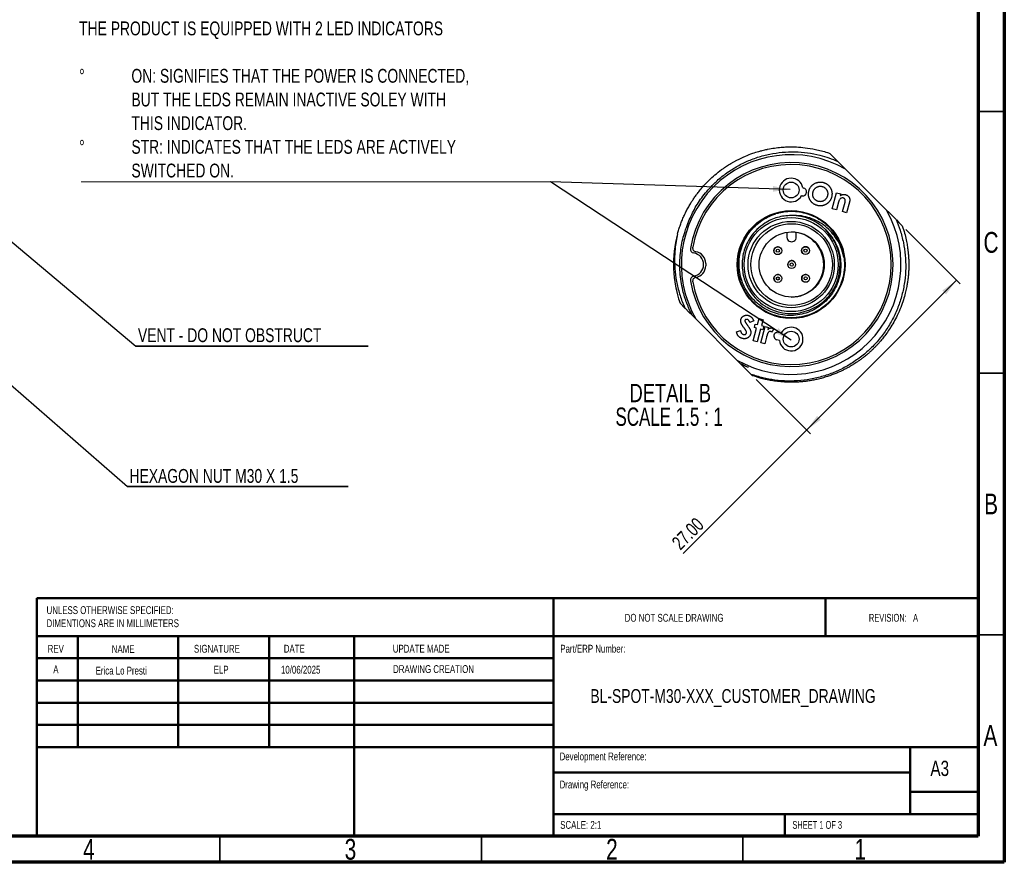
# Model space of a CAD drawing. Header units: millimetres. Extents: x 15 to 415, y 5 to 292.
# Tile 27 of 34: x 227 to 415, y 5 to 166. Entities that reach past the tile are written whole.
import ezdxf

# ---------------------------------------------------------------- set-up
doc = ezdxf.new("R2010")
doc.units = ezdxf.units.MM
doc.layers.add('THICCC', color=7, linetype='Continuous', lineweight=35)
doc.styles.add('SLDTEXTSTYLE0', font='TXT', dxfattribs={"width": 0.75})
doc.styles.add('SLDTEXTSTYLE1', font='TXT', dxfattribs={"width": 0.692308})
doc.styles.add('SLDTEXTSTYLE2', font='TXT', dxfattribs={"width": 0.6875})
doc.dimstyles.new('SLDDIMSTYLE10', dxfattribs={"dimtxt": 0.18, "dimasz": 1.016, "dimexe": 0, "dimexo": 0.0625, "dimgap": 0, "dimtad": 0, "dimtih": 1, "dimtoh": 1, "dimdec": 0, "dimrnd": 1e-09, "dimzin": 0, "dimdsep": 46, "dimtxsty": 'Standard', "dimblk1": 'DOT', "dimblk2": 'DOT', "dimsah": 1, "dimcen": 0.09, "dimadec": 0, "dimazin": 0, "dimtfac": 1.016, "dimtdec": 0, "dimtofl": 0, "dimtmove": 0, "dimatfit": 3, "dimldrblk": 'DOT', "dimfxl": 1, "dimfrac": 2, "dimtolj": 1, "dimtzin": 0, "dimarcsym": 0})
doc.dimstyles.new('SLDDIMSTYLE11', dxfattribs={"dimtxt": 2.645833, "dimasz": 3.302, "dimexe": 0, "dimexo": 0.0625, "dimgap": 0.661458, "dimtad": 1, "dimlfac": 0.666667, "dimrnd": 1e-09, "dimzin": 4, "dimdsep": 46, "dimtxsty": 'SLDTEXTSTYLE0', "dimsah": 1, "dimcen": 0.09, "dimadec": 0, "dimazin": 1, "dimtfac": 1, "dimtofl": 0, "dimtmove": 0, "dimatfit": 3, "dimfxl": 1, "dimfrac": 2, "dimtolj": 1, "dimtzin": 12, "dimarcsym": 0})
doc.dimstyles.new('SLDDIMSTYLE6', dxfattribs={"dimtxt": 0.18, "dimasz": 3.302, "dimexe": 0, "dimexo": 0.0625, "dimgap": 0, "dimtad": 0, "dimtih": 1, "dimtoh": 1, "dimdec": 0, "dimrnd": 1e-09, "dimzin": 0, "dimdsep": 46, "dimtxsty": 'Standard', "dimsah": 1, "dimcen": 0.09, "dimadec": 0, "dimazin": 0, "dimtfac": 3.302, "dimtdec": 0, "dimtofl": 0, "dimtmove": 0, "dimatfit": 3, "dimfxl": 1, "dimfrac": 2, "dimtolj": 1, "dimtzin": 0, "dimarcsym": 0})

# ---------------------------------------------------------------- blocks, each defined once
blk = doc.blocks.new('SW_NOTE_0')
at = {"color": 0, "linetype": 'Continuous', "lineweight": 0, "char_height": 1.5, "attachment_point": 1, "style": 'SLDTEXTSTYLE0'}
for s, insert in [('UNLESS OTHERWISE SPECIFIED:', (0, 1.93)), ('DIMENTIONS ARE IN MILLIMETERS', (0, -0.57))]:
    blk.add_mtext(s, dxfattribs=dict(at, insert=insert))
blk = doc.blocks.new('SW_NOTE_0_2')
at = {"layer": 'THICCC', "color": 0}
blk.add_line((42.2, 0), (0, 0), dxfattribs=at)
at = {"layer": 'THICCC', "color": 0, "insert": (0.4, 3.34), "char_height": 2.6458, "attachment_point": 1, "style": 'SLDTEXTSTYLE0'}
blk.add_mtext('HEXAGON NUT M30 X 1.5', dxfattribs=at)
blk = doc.blocks.new('SW_NOTE_0_3')
at = {"layer": 'THICCC', "color": 0}
blk.add_line((44.46, 0), (0, 0), dxfattribs=at)
at = {"layer": 'THICCC', "color": 0, "insert": (0.43, 3.45), "char_height": 2.6458, "attachment_point": 1, "style": 'SLDTEXTSTYLE0'}
blk.add_mtext('VENT - DO NOT OBSTRUCT', dxfattribs=at)
blk = doc.blocks.new('_Dot')
at = {"color": 0, "linetype": 'ByBlock', "lineweight": -2}
blk.add_line((-0.5, 0), (-1, 0), dxfattribs=at)
at = {"color": 0, "linetype": 'ByBlock', "const_width": 0.5}
blk.add_lwpolyline([(-0.25, 0, 1), (0.25, 0, 1)], format="xyb", close=True, dxfattribs=at)
blk = doc.blocks.new('_D_16')
at = {"layer": 'THICCC'}
for p, q in [((396.2, 125.93), (406.57, 115.56)), ((377.22, 87.63), (405.86, 116.27)), ((367.56, 97.29), (377.93, 86.92)), ((377.22, 87.63), (353.6, 64.01))]:
    blk.add_line(p, q, dxfattribs=at)
for points in [[(405.86, 116.27), (403.17, 114.29), (403.88, 113.57)], [(377.22, 87.63), (379.92, 89.61), (379.2, 90.32)]]:
    blk.add_solid(points, dxfattribs=at)
at = {"layer": 'THICCC', "insert": (351.19, 66.42), "char_height": 2.646, "attachment_point": 1, "rotation": 45, "style": 'SLDTEXTSTYLE0'}
blk.add_mtext('27.00', dxfattribs=at)
blk = doc.blocks.new('SW_NOTE_0_4')
at = {"layer": 'THICCC', "color": 0, "char_height": 3.5, "attachment_point": 2}
for s, insert, style in [('DETAIL B', (9.13, 4.51), 'SLDTEXTSTYLE0'), ('SCALE 1.5 : 1', (8.91, -0.01), 'SLDTEXTSTYLE1')]:
    blk.add_mtext(s, dxfattribs=dict(at, insert=insert, style=style))
blk = doc.blocks.new('SW_NOTE_0_5')
at = {"color": 0, "linetype": 'Continuous', "lineweight": 0}
blk.add_line((-89.71, 0), (0, 0), dxfattribs=at)
blk.add_line((-89.71, 0), (0, 0), dxfattribs=at)
at = {"color": 0, "linetype": 'Continuous', "lineweight": 0, "attachment_point": 1, "style": 'SLDTEXTSTYLE0'}
for s, insert, char_height in [('THE PRODUCT IS EQUIPPED WITH 2 LED INDICATORS', (-90.13, 30.62), 2.6458), ('%%d', (-90.13, 21.56), 2.646), ('ON: SIGNIFIES THAT THE POWER IS CONNECTED,', (-80.13, 21.56), 2.6458), ('BUT THE LEDS REMAIN INACTIVE SOLEY WITH', (-80.13, 17.03), 2.6458), ('THIS INDICATOR.', (-80.13, 12.51), 2.6458), ('%%d', (-90.13, 7.98), 2.646), ('STR: INDICATES THAT THE LEDS ARE ACTIVELY', (-80.13, 7.98), 2.6458), ('SWITCHED ON.', (-80.13, 3.45), 2.6458)]:
    blk.add_mtext(s, dxfattribs=dict(at, insert=insert, char_height=char_height))

msp = doc.modelspace()

# ---------------------------------------------------------------- linework, layer by layer
at = {"color": 7, "linetype": 'Continuous', "lineweight": 70}
for p, q in [((415, 292), (415, 5)), ((410, 287), (410, 10)), ((410, 10), (20, 10)), ((415, 5), (15, 5))]:
    msp.add_line(p, q, dxfattribs=at)
at = {"color": 7, "linetype": 'Continuous', "lineweight": 35}
for p, q in [((415, 148.5), (410, 148.5)), ((410, 148.5), (415, 148.5)), ((410, 98.5), (415, 98.5)), ((410, 48.5), (415, 48.5)), ((265, 10), (265, 5)), ((315, 10), (315, 5)), ((365, 10), (365, 5))]:
    msp.add_line(p, q, dxfattribs=at)
at = {"color": 7, "linetype": 'Continuous', "lineweight": 25}
for p, q in [((383.152, 138.977), (384.626, 137.503)), ((384.626, 137.503), (392.492, 129.637)), ((376.469, 133.899), (376.581, 133.881)), ((376.341, 132.401), (376.229, 132.419)), ((382.109, 129.893), (382.937, 132.985)), ((382.937, 132.985), (383.711, 132.778)), ((383.711, 132.778), (383.627, 132.462)), ((383.215, 130.928), (382.882, 129.686)), ((384.084, 129.364), (384.447, 130.72)), ((385.399, 131.202), (384.852, 129.158)), ((382.882, 129.686), (382.109, 129.893)), ((384.852, 129.158), (384.084, 129.364)), ((373.425, 125.409), (373.427, 124.499)), ((373.425, 125.409), (373.427, 124.499)), ((375.227, 124.504), (375.225, 125.398)), ((382.187, 124.225), (380.869, 125.881)), ((382.647, 124.961), (382.36, 125.402)), ((357.896, 119.481), (357.896, 119.022)), ((383.435, 117.422), (383.615, 119.251)), ((352.986, 111.868), (353.935, 110.919)), ((369.183, 111.357), (369.335, 111.262)), ((355.291, 109.562), (355.988, 108.866)), ((376.069, 110.057), (377.827, 110.59)), ((355.988, 108.866), (363.854, 101)), ((367.08, 108.527), (366.352, 108.165)), ((367.209, 107.219), (367.387, 107.887)), ((367.387, 107.887), (367.785, 107.78)), ((367.785, 107.78), (368.09, 108.92)), ((368.09, 108.92), (368.864, 108.712)), ((368.412, 104.298), (369.24, 107.39)), ((368.864, 108.712), (368.558, 107.573)), ((368.558, 107.573), (369.018, 107.45)), ((369.018, 107.45), (368.84, 106.781)), ((369.24, 107.39), (369.904, 107.213)), ((363.775, 106.4), (364.55, 106.625)), ((366.957, 104.688), (367.607, 107.112)), ((367.607, 107.112), (367.209, 107.219)), ((368.38, 106.905), (367.73, 104.481)), ((368.84, 106.781), (368.38, 106.905)), ((369.554, 105.493), (369.516, 105.343)), ((369.904, 107.213), (369.8, 106.823)), ((370.9, 106.946), (370.479, 106.342)), ((371.845, 106.312), (372.321, 106.204)), ((393.01, 106.846), (393.023, 106.865)), ((367.73, 104.481), (366.957, 104.688)), ((369.181, 104.092), (368.412, 104.298)), ((369.516, 105.343), (369.181, 104.092)), ((371.99, 104.741), (371.514, 104.849)), ((364.55, 100.303), (364.686, 100.167)), ((364.686, 100.167), (366.594, 98.259)), ((364.686, 100.167), (366.047, 99.609)), ((366.661, 98.192), (366.856, 97.998))]:
    msp.add_line(p, q, dxfattribs=at)
at = {"color": 7, "linetype": 'Continuous', "lineweight": 50}
for p, q in [((230, 55.474), (410, 55.474)), ((230, 55.474), (230, 10)), ((328.8, 55.474), (328.8, 10)), ((380.8, 48.25), (380.8, 55.474)), ((410, 48.25), (230, 48.25)), ((237.8, 48.25), (237.8, 27)), ((256.991, 48.25), (256.991, 27)), ((274.399, 48.25), (274.399, 27)), ((290.651, 10), (290.651, 48.25)), ((328.8, 44), (230, 44)), ((328.8, 39.75), (230, 39.75)), ((328.8, 35.5), (230, 35.5)), ((328.8, 31.25), (230, 31.25)), ((284.6, 27), (230, 27)), ((284.6, 27), (410, 27)), ((397, 14.25), (397, 27)), ((397, 22.182), (328.8, 22.182)), ((410, 18.5), (397, 18.5)), ((410, 14.198), (328.8, 14.198)), ((373, 10), (373, 14.25))]:
    msp.add_line(p, q, dxfattribs=at)
at = {"color": 7, "linetype": 'Continuous', "lineweight": 25, "flags": 128}
for points in [[(381.624, 140.505), (382.674, 139.455), (383.087, 139.042)], [(392.492, 129.637), (392.886, 129.243), (394.293, 127.836)], [(394.359, 127.77), (394.843, 127.286), (395.494, 126.635)], [(373.427, 124.499), (373.497, 124.155), (373.552, 124.045)], [(353.935, 110.919), (354.029, 110.824), (354.684, 110.169), (355.291, 109.562)], [(393.236, 107.194), (393.111, 106.999), (393.055, 106.913), (393.034, 106.881), (393.027, 106.871), (393.025, 106.867), (393.024, 106.866), (393.023, 106.865), (393.023, 106.865), (393.023, 106.865), (393.023, 106.865), (393.023, 106.865), (393.023, 106.865)], [(363.854, 101), (364.248, 100.606), (364.55, 100.303)]]:
    msp.add_lwpolyline(points, dxfattribs=at)
at = {"color": 7, "linetype": 'Continuous', "lineweight": 25}
for centre, radius in [((374.24, 133.501), 1.5), ((374.24, 119.251), 10.313), ((374.24, 119.251), 9), ((374.24, 119.251), 8.25), ((374.34, 119.252), 7.8), ((374.34, 119.252), 6.225), ((371.682, 121.897), 0.75), ((376.985, 121.91), 0.75), ((371.682, 121.897), 0.3), ((376.985, 121.91), 0.3), ((374.34, 119.252), 0.75), ((374.34, 119.252), 0.3), ((371.695, 116.593), 0.75), ((371.695, 116.593), 0.3), ((376.999, 116.606), 0.75), ((376.999, 116.606), 0.3), ((374.24, 105.001), 1.5)]:
    msp.add_circle(centre, radius, dxfattribs=at)
for centre, radius, start, end in [((374.24, 119.251), 21, 60.35889, 209.64111), ((374.24, 119.251), 19.5, 189.08723, 170.91277), ((374.24, 119.251), 19.125, 189.9896, 170.0104), ((374.24, 133.501), 2.265, 10.12067, 331.44643), ((376.461, 133.141), 0.75, 260.78357, 80.78353), ((374.24, 119.251), 21, 240.35889, 29.64111), ((374.24, 119.251), 9.375, 45, 89.99999), ((374.24, 119.251), 22.5, 164.82839, 199.15805), ((374.327, 124.501), 0.9, 180.14308, 0.14311), ((374.24, 119.251), 6.225, 270, 89.56042), ((356.143, 122.439), 0.75, 170.01053, 260.45214), ((371.682, 121.897), 0.75, 135.14312, 210.50422), ((371.682, 121.897), 0.75, 30.50428, 135.14305), ((376.985, 121.91), 0.75, 135.14308, 210.50426), ((376.985, 121.91), 0.75, 30.50427, 135.14305), ((355.725, 122.213), 0.75, 170.91263, 260.79147), ((355.245, 119.251), 2.25, 279.20858, 80.79142), ((355.646, 119.481), 2.25, 359.99995, 80.45222), ((355.646, 119.022), 2.25, 279.54778, 0.00005), ((374.34, 119.252), 0.75, 135.14308, 210.50427), ((374.34, 119.252), 0.75, 30.50428, 135.14307), ((355.725, 116.29), 0.75, 99.20852, 189.08738), ((356.143, 116.064), 0.75, 99.54786, 189.98947), ((371.695, 116.593), 0.75, 135.14312, 210.50422), ((371.695, 116.593), 0.75, 30.50429, 135.14307), ((376.999, 116.606), 0.75, 135.14308, 210.50426), ((376.999, 116.606), 0.75, 30.50427, 135.14308), ((357.898, 115.787), 5.796, 190.31903, 193.40159), ((371.679, 105.58), 0.75, 77.25877, 257.25879), ((374.24, 105.001), 2.265, 186.5959, 147.92166)]:
    msp.add_arc(centre, radius, start, end, dxfattribs=at)
for points, knots in [([(352.524, 125.14), (352.605, 125.427), (352.768, 126.001), (353.056, 126.85), (353.374, 127.686), (353.726, 128.51), (354.111, 129.318), (354.527, 130.111), (354.93, 130.809), (355.324, 131.442), (355.718, 132.034), (356.18, 132.68), (356.716, 133.375), (357.334, 134.111), (358.041, 134.88), (358.907, 135.736), (359.98, 136.68), (360.943, 137.414), (361.666, 137.912), (362.071, 138.179), (362.493, 138.444), (362.932, 138.706), (363.389, 138.965), (364.235, 139.417), (365.4, 139.964), (366.807, 140.503), (367.888, 140.843), (368.666, 141.053), (369.174, 141.175), (369.498, 141.247), (369.663, 141.281), (369.717, 141.292), (369.735, 141.296), (369.741, 141.297), (369.743, 141.298), (369.745, 141.298), (369.745, 141.298), (369.745, 141.298), (369.745, 141.298), (369.745, 141.298), (370.175, 141.403), (371.028, 141.526), (372.272, 141.678), (373.411, 141.745), (374.4, 141.757), (375.54, 141.725), (377.017, 141.604), (379.001, 141.278), (380.573, 140.863), (381.474, 140.556), (381.624, 140.505)], [0, 0, 0, 0, 0.0242575, 0.048515, 0.0727725, 0.09703, 0.1212874, 0.1455449, 0.1698024, 0.1868202, 0.2060914, 0.227616, 0.2513938, 0.2774248, 0.305709, 0.3362462, 0.3763888, 0.4218196, 0.4345951, 0.4477335, 0.4612348, 0.4750991, 0.4893262, 0.5039164, 0.5530497, 0.5938436, 0.626296, 0.645161, 0.6593322, 0.6688095, 0.6720664, 0.6730331, 0.6733682, 0.6734981, 0.6735519, 0.6735749, 0.6735849, 0.6735893, 0.6735912, 0.673592, 0.6735927, 0.709558, 0.7435117, 0.7754537, 0.802246, 0.8239135, 0.8681644, 0.9225896, 0.9871854, 1, 1, 1, 1]), ([(354.598, 127.444), (355.01, 128.355), (355.838, 130.187), (357.562, 132.68), (359.455, 134.773), (361.446, 136.462), (363.433, 137.805), (365.562, 138.923), (367.811, 139.793), (370.148, 140.409), (372.539, 140.762), (374.954, 140.839), (377.363, 140.65), (379.54, 140.229), (381.474, 139.665), (382.592, 139.207), (383.152, 138.977)], [0, 0, 0, 0, 0.0872671, 0.1754264, 0.2635876, 0.3332513, 0.4031334, 0.4727968, 0.5429957, 0.6134184, 0.6836176, 0.7537985, 0.8242017, 0.8943854, 0.9471927, 1, 1, 1, 1]), ([(377.63, 133.335), (377.633, 133.344), (377.647, 133.392), (377.667, 133.459), (377.693, 133.535), (377.721, 133.61), (377.76, 133.702), (377.812, 133.811), (377.89, 133.951), (377.978, 134.085), (378.077, 134.21), (378.157, 134.3), (378.269, 134.415), (378.39, 134.52), (378.518, 134.616), (378.618, 134.683), (378.756, 134.764), (378.902, 134.832), (379.032, 134.883), (379.127, 134.916), (379.204, 134.938), (379.281, 134.958), (379.359, 134.976), (379.457, 134.995), (379.576, 135.011), (379.736, 135.024), (379.897, 135.025), (380.056, 135.011), (380.173, 134.995), (380.287, 134.973), (380.361, 134.955), (380.398, 134.946)], [0, 0, 0, 0, 0.0084257, 0.0421311, 0.0589838, 0.0758369, 0.1095515, 0.143265, 0.1769833, 0.2444648, 0.2781868, 0.3119005, 0.3456126, 0.4131305, 0.4468408, 0.4805572, 0.5142749, 0.581785, 0.6154968, 0.6323501, 0.6660647, 0.6829171, 0.6997699, 0.7334859, 0.7672004, 0.800915, 0.8684157, 0.902134, 0.9358465, 0.9678871, 1, 1, 1, 1]), ([(378.429, 133.106), (378.432, 133.116), (378.446, 133.164), (378.466, 133.231), (378.494, 133.306), (378.524, 133.38), (378.567, 133.471), (378.628, 133.575), (378.716, 133.702), (378.819, 133.816), (378.932, 133.914), (379.053, 134.003), (379.183, 134.077), (379.321, 134.136), (379.427, 134.173), (379.537, 134.199), (379.682, 134.221), (379.827, 134.226), (380.006, 134.209), (380.111, 134.185), (380.181, 134.169)], [0, 0, 0, 0, 0.013092, 0.0654662, 0.0916538, 0.1178422, 0.1702524, 0.222657, 0.2750718, 0.373259, 0.4222171, 0.471177, 0.5692854, 0.6182424, 0.6672015, 0.7161739, 0.7651327, 0.8589574, 0.9057471, 1, 1, 1, 1]), ([(380.181, 134.169), (380.191, 134.166), (380.239, 134.152), (380.357, 134.115), (380.494, 134.051), (380.619, 133.974), (380.736, 133.886), (380.842, 133.783), (380.934, 133.669), (381.017, 133.548), (381.088, 133.42), (381.144, 133.285), (381.189, 133.145), (381.22, 133.002), (381.232, 132.856), (381.232, 132.72), (381.221, 132.591), (381.198, 132.468), (381.182, 132.407), (381.175, 132.376)], [0, 0, 0, 0, 0.0131439, 0.0657324, 0.1623946, 0.2105972, 0.258806, 0.3551373, 0.4031748, 0.4512004, 0.5474102, 0.5954444, 0.6434707, 0.7397471, 0.7877864, 0.8358191, 0.917328, 0.9586033, 1, 1, 1, 1]), ([(380.398, 134.946), (380.408, 134.943), (380.456, 134.929), (380.542, 134.903), (380.655, 134.863), (380.766, 134.816), (380.873, 134.762), (380.978, 134.703), (381.079, 134.639), (381.16, 134.58), (381.239, 134.518), (381.314, 134.451), (381.4, 134.368), (381.481, 134.279), (381.557, 134.186), (381.616, 134.105), (381.672, 134.023), (381.726, 133.938), (381.785, 133.834), (381.84, 133.727), (381.889, 133.617), (381.932, 133.505), (381.969, 133.391), (381.994, 133.294), (382.016, 133.196), (382.033, 133.098), (382.047, 132.978), (382.055, 132.859), (382.056, 132.738), (382.051, 132.638), (382.042, 132.539), (382.03, 132.439), (382.006, 132.305), (381.983, 132.212), (381.97, 132.158)], [0, 0, 0, 0, 0.0084283, 0.0421432, 0.0758688, 0.1095978, 0.1433243, 0.1770493, 0.2107741, 0.2445034, 0.261362, 0.2950904, 0.3288145, 0.3625407, 0.3962682, 0.4299919, 0.4468493, 0.4805709, 0.5142927, 0.5480159, 0.5817409, 0.6154662, 0.6491916, 0.6829176, 0.6997757, 0.7335017, 0.7672276, 0.8009544, 0.8346813, 0.8684055, 0.8852633, 0.9189882, 0.9527162, 1, 1, 1, 1]), ([(379.227, 130.553), (379.218, 130.556), (379.17, 130.57), (379.083, 130.595), (378.97, 130.634), (378.859, 130.68), (378.75, 130.731), (378.644, 130.788), (378.542, 130.851), (378.444, 130.92), (378.349, 130.994), (378.258, 131.073), (378.173, 131.158), (378.106, 131.232), (378.043, 131.31), (377.983, 131.389), (377.916, 131.489), (377.854, 131.592), (377.797, 131.698), (377.745, 131.806), (377.699, 131.917), (377.665, 132.011), (377.635, 132.106), (377.609, 132.203), (377.583, 132.32), (377.564, 132.439), (377.554, 132.539), (377.548, 132.638), (377.546, 132.738), (377.55, 132.859), (377.561, 132.978), (377.578, 133.098), (377.602, 133.216), (377.621, 133.295), (377.63, 133.335)], [0, 0, 0, 0, 0.0083928, 0.0419652, 0.0755458, 0.1091305, 0.1427131, 0.1762965, 0.2098815, 0.2434659, 0.2770493, 0.3106349, 0.3442224, 0.3778081, 0.3945953, 0.4281789, 0.4617618, 0.4953434, 0.5289244, 0.5625052, 0.5960865, 0.6296693, 0.6464564, 0.6800398, 0.7136224, 0.7472058, 0.7807898, 0.7975771, 0.8311616, 0.8647453, 0.8983279, 0.9319124, 0.9659335, 1, 1, 1, 1]), ([(378.631, 131.876), (378.625, 131.884), (378.597, 131.926), (378.558, 131.984), (378.519, 132.054), (378.484, 132.126), (378.453, 132.2), (378.427, 132.275), (378.405, 132.352), (378.388, 132.431), (378.377, 132.51), (378.372, 132.57), (378.368, 132.65), (378.369, 132.73), (378.376, 132.83), (378.386, 132.909), (378.405, 133.008), (378.419, 133.067), (378.429, 133.106)], [0, 0, 0, 0, 0.0232164, 0.1161094, 0.1625586, 0.209006, 0.3019563, 0.3484018, 0.3948474, 0.4878203, 0.5342659, 0.5807107, 0.6271548, 0.7200944, 0.7665354, 0.8594754, 0.9059192, 1, 1, 1, 1]), ([(379.434, 131.323), (379.424, 131.326), (379.376, 131.34), (379.29, 131.367), (379.179, 131.414), (379.073, 131.47), (378.972, 131.535), (378.876, 131.608), (378.756, 131.716), (378.681, 131.812), (378.631, 131.876)], [0, 0, 0, 0, 0.0301722, 0.1509072, 0.2717187, 0.3925126, 0.5133049, 0.634103, 0.7549053, 1, 1, 1, 1]), ([(381.97, 132.158), (381.967, 132.148), (381.953, 132.1), (381.927, 132.014), (381.888, 131.9), (381.842, 131.789), (381.79, 131.681), (381.733, 131.575), (381.67, 131.473), (381.602, 131.374), (381.528, 131.28), (381.462, 131.204), (381.392, 131.132), (381.32, 131.063), (381.229, 130.985), (381.134, 130.911), (381.035, 130.843), (380.933, 130.78), (380.845, 130.732), (380.756, 130.686), (380.665, 130.645), (380.554, 130.6), (380.44, 130.561), (380.343, 130.535), (380.246, 130.512), (380.147, 130.495), (380.028, 130.479), (379.908, 130.471), (379.808, 130.47), (379.708, 130.474), (379.609, 130.481), (379.489, 130.496), (379.362, 130.52), (379.275, 130.541), (379.227, 130.553)], [0, 0, 0, 0, 0.0084764, 0.0423827, 0.0762986, 0.1102174, 0.1441331, 0.1780493, 0.2119674, 0.245886, 0.2798049, 0.3137241, 0.3306783, 0.3645961, 0.398513, 0.4324301, 0.466347, 0.5002623, 0.5341765, 0.5511301, 0.5850462, 0.6189627, 0.6528796, 0.6867991, 0.7037537, 0.7376731, 0.77159, 0.8055089, 0.8394298, 0.8563839, 0.8903001, 0.9242182, 0.9581376, 1, 1, 1, 1]), ([(381.175, 132.376), (381.172, 132.367), (381.158, 132.319), (381.132, 132.232), (381.087, 132.121), (381.033, 132.013), (380.971, 131.91), (380.901, 131.813), (380.798, 131.694), (380.681, 131.591), (380.556, 131.503), (380.457, 131.445), (380.323, 131.378), (380.183, 131.325), (380.039, 131.293), (379.93, 131.278), (379.793, 131.27), (379.625, 131.279), (379.498, 131.309), (379.434, 131.323)], [0, 0, 0, 0, 0.0132368, 0.0661947, 0.1191898, 0.1721779, 0.2251703, 0.2781685, 0.3311654, 0.432653, 0.4832425, 0.5338376, 0.5844264, 0.6818033, 0.7303925, 0.7789653, 0.8275511, 0.9129459, 1, 1, 1, 1]), ([(384.216, 131.97), (384.206, 131.972), (384.157, 131.983), (384.046, 132.001), (383.912, 131.982), (383.796, 131.937), (383.714, 131.891), (383.626, 131.825), (383.518, 131.716), (383.455, 131.611), (383.418, 131.547)], [0, 0, 0, 0, 0.0306109, 0.1533244, 0.3422346, 0.4374348, 0.5325817, 0.6277177, 0.7735848, 1, 1, 1, 1]), ([(383.627, 132.462), (383.636, 132.467), (383.681, 132.487), (383.745, 132.516), (383.82, 132.545), (383.895, 132.572), (383.99, 132.603), (384.107, 132.632), (384.226, 132.649), (384.346, 132.653), (384.489, 132.648), (384.589, 132.626), (384.65, 132.612)], [0, 0, 0, 0, 0.0283758, 0.1418867, 0.198643, 0.2553997, 0.3689418, 0.4825419, 0.5961851, 0.7098067, 0.823439, 1, 1, 1, 1]), ([(384.447, 130.72), (384.449, 130.729), (384.462, 130.777), (384.485, 130.865), (384.514, 130.981), (384.54, 131.098), (384.565, 131.216), (384.585, 131.334), (384.597, 131.446), (384.592, 131.549), (384.576, 131.636), (384.547, 131.713), (384.508, 131.78), (384.46, 131.838), (384.404, 131.885), (384.324, 131.935), (384.258, 131.956), (384.216, 131.97)], [0, 0, 0, 0, 0.0207355, 0.1036792, 0.1866249, 0.269569, 0.3525162, 0.4354898, 0.5185245, 0.5858999, 0.6476334, 0.7017897, 0.7559377, 0.8068073, 0.8573976, 0.9079342, 1, 1, 1, 1]), ([(384.65, 132.612), (384.659, 132.609), (384.707, 132.595), (384.793, 132.568), (384.902, 132.516), (385.006, 132.456), (385.102, 132.382), (385.192, 132.296), (385.274, 132.196), (385.321, 132.119), (385.345, 132.081)], [0, 0, 0, 0, 0.033373, 0.1669802, 0.3006263, 0.4343524, 0.5680303, 0.701756, 0.849909, 1, 1, 1, 1]), ([(385.345, 132.081), (385.35, 132.072), (385.373, 132.028), (385.411, 131.946), (385.442, 131.829), (385.459, 131.71), (385.461, 131.589), (385.453, 131.469), (385.433, 131.34), (385.412, 131.252), (385.399, 131.202)], [0, 0, 0, 0, 0.0332004, 0.1662115, 0.2993672, 0.4324154, 0.565443, 0.6983465, 0.8312744, 1, 1, 1, 1]), ([(383.418, 131.547), (383.413, 131.538), (383.39, 131.493), (383.365, 131.428), (383.34, 131.352), (383.315, 131.276), (383.283, 131.177), (383.249, 131.054), (383.226, 130.97), (383.215, 130.928)], [0, 0, 0, 0, 0.0459826, 0.2302798, 0.3222575, 0.4142207, 0.598167, 0.799068, 1, 1, 1, 1]), ([(384.331, 120.644), (384.376, 120.18), (384.484, 119.059), (384.293, 117.257), (383.714, 115.328), (382.76, 113.55), (381.489, 112.003), (379.941, 110.73), (378.164, 109.778), (376.233, 109.195), (374.24, 109), (372.246, 109.195), (370.316, 109.778), (368.538, 110.73), (366.991, 112.003), (365.719, 113.55), (364.766, 115.327), (364.183, 117.258), (363.988, 119.251), (364.183, 121.245), (364.766, 123.176), (365.719, 124.952), (366.99, 126.503), (368.542, 127.761), (370.017, 128.606), (371.003, 128.873), (371.338, 128.964)], [0, 0, 0, 0, 0.0301045, 0.0727519, 0.1162348, 0.1597177, 0.2023651, 0.2450125, 0.2884955, 0.3319784, 0.3746258, 0.4172732, 0.4607561, 0.504239, 0.5468865, 0.5895339, 0.6330168, 0.6764997, 0.7191471, 0.7617945, 0.8052774, 0.8487604, 0.8914078, 0.9340552, 0.9775381, 1, 1, 1, 1]), ([(380.869, 125.881), (381.321, 125.386), (382.132, 124.498), (382.954, 122.964), (383.485, 121.46), (383.745, 119.883), (383.745, 118.285), (383.473, 116.708), (382.945, 115.19), (382.163, 113.78), (381.158, 112.514), (379.951, 111.438), (378.58, 110.568), (377.075, 109.943), (375.481, 109.571), (373.848, 109.478), (372.216, 109.653), (370.634, 110.104), (369.141, 110.81), (367.788, 111.764), (366.607, 112.929), (365.64, 114.279), (364.903, 115.774), (364.43, 117.378), (364.228, 119.043), (364.312, 120.718), (364.668, 122.363), (365.302, 123.93), (366.188, 125.377), (367.309, 126.65), (368.626, 127.728), (370.11, 128.564), (371.539, 129.098), (372.472, 129.272), (372.847, 129.343)], [0, 0, 0, 0, 0.0382465, 0.0685945, 0.0989425, 0.1292956, 0.1596512, 0.1901002, 0.2205489, 0.2512769, 0.2820052, 0.3127302, 0.3434556, 0.3745544, 0.4056534, 0.4367559, 0.4678606, 0.4992044, 0.5305483, 0.5620483, 0.5935507, 0.625137, 0.6567229, 0.6885988, 0.7204749, 0.7523485, 0.7842227, 0.816458, 0.8486935, 0.8809434, 0.9131956, 0.9456794, 0.9781634, 1, 1, 1, 1]), ([(374.24, 128.626), (373.796, 128.608), (372.908, 128.572), (371.606, 128.277), (370.349, 127.825), (369.581, 127.378), (369.197, 127.155)], [0, 0, 0, 0, 0.25, 0.5, 0.75, 1, 1, 1, 1]), ([(372.847, 129.343), (373.096, 129.371), (373.842, 129.458), (375.107, 129.438), (376.608, 129.198), (378.118, 128.717), (379.585, 127.979), (380.955, 126.974), (382.142, 125.756), (383.105, 124.358), (383.923, 122.661), (384.183, 121.375), (384.331, 120.644)], [0, 0, 0, 0, 0.0469571, 0.1410644, 0.2362358, 0.3314071, 0.4372581, 0.5431092, 0.6489602, 0.7548112, 0.8606622, 1, 1, 1, 1]), ([(384.331, 120.644), (384.166, 121.292), (383.862, 122.489), (383.015, 124.085), (382, 125.446), (380.76, 126.611), (379.355, 127.54), (377.823, 128.192), (376.11, 128.623), (374.9, 128.625), (374.24, 128.626)], [0, 0, 0, 0, 0.1425213, 0.263141, 0.383765, 0.5044477, 0.6250829, 0.7421352, 0.8591839, 1, 1, 1, 1]), ([(355.291, 109.562), (354.935, 110.321), (354.219, 111.848), (353.57, 114.038), (353.178, 116.029), (352.982, 117.806), (352.934, 119.611), (353.071, 121.848), (353.517, 124.507), (354.235, 126.458), (354.598, 127.444)], [0, 0, 0, 0, 0.1359881, 0.2739156, 0.3697378, 0.4655599, 0.5641659, 0.6627719, 0.8295733, 1, 1, 1, 1]), ([(369.197, 127.155), (368.669, 126.777), (367.611, 126.022), (366.833, 124.981), (366.445, 124.46)], [0, 0, 0, 0, 0.4999999, 1, 1, 1, 1]), ([(394.293, 127.836), (394.565, 127.169), (395.144, 125.745), (395.735, 123.458), (396.1, 121.03), (396.188, 118.573), (395.997, 116.123), (395.536, 113.708), (394.811, 111.353), (393.819, 109.09), (392.578, 106.946), (391.108, 104.952), (389.418, 103.141), (387.54, 101.528), (385.491, 100.127), (383.29, 98.968), (380.971, 98.057), (378.563, 97.408), (376.094, 97.041), (373.599, 96.947), (371.164, 97.131), (368.814, 97.552), (367.334, 98.023), (366.594, 98.259)], [0, 0, 0, 0, 0.0420632, 0.0898149, 0.1377193, 0.1854722, 0.2332448, 0.2811673, 0.3289397, 0.377083, 0.4253799, 0.4735233, 0.5216547, 0.5699387, 0.6180721, 0.6665043, 0.7150903, 0.7635226, 0.8120502, 0.8607331, 0.9092636, 0.9546318, 1, 1, 1, 1]), ([(395.494, 126.635), (395.647, 126.167), (395.934, 125.286), (396.238, 124.023), (396.446, 122.925), (396.571, 122.04), (396.651, 121.284), (396.705, 120.569), (396.739, 119.763), (396.743, 118.953), (396.717, 118.162), (396.669, 117.411), (396.592, 116.636), (396.486, 115.849), (396.338, 114.985), (396.124, 113.984), (395.802, 112.776), (395.336, 111.374), (394.739, 109.93), (394.056, 108.563), (393.365, 107.376), (392.678, 106.339), (392.015, 105.443), (391.444, 104.744), (390.961, 104.192), (390.548, 103.746), (390.123, 103.312), (389.687, 102.888), (389.243, 102.48), (388.738, 102.041), (388.314, 101.694), (387.971, 101.427), (387.765, 101.27), (387.545, 101.107), (387.312, 100.938), (387.065, 100.764), (386.823, 100.599), (386.55, 100.417), (386.205, 100.195), (385.729, 99.902), (385.202, 99.599), (384.649, 99.301), (384.095, 99.021), (383.473, 98.729), (382.78, 98.43), (382.016, 98.132), (381.15, 97.832), (380.217, 97.552), (379.256, 97.311), (378.337, 97.121), (377.464, 96.978), (376.638, 96.875), (375.862, 96.806), (374.861, 96.75), (373.663, 96.744), (372.299, 96.823), (371.079, 96.964), (370.004, 97.147), (368.599, 97.445), (367.576, 97.769), (366.856, 97.998)], [0, 0, 0, 0, 0.0293592, 0.0551242, 0.0772947, 0.0958702, 0.1083225, 0.1225556, 0.1385697, 0.1563645, 0.1707506, 0.1856775, 0.2011453, 0.217154, 0.2329612, 0.2532693, 0.2780776, 0.3073857, 0.3411927, 0.3710166, 0.3982697, 0.4229519, 0.445063, 0.4646027, 0.4766643, 0.4887259, 0.5007875, 0.5128491, 0.5249108, 0.5367157, 0.5526555, 0.5575137, 0.5626556, 0.5680812, 0.5737903, 0.5797832, 0.5860597, 0.591232, 0.5993644, 0.6104569, 0.6245094, 0.6355224, 0.647851, 0.6614951, 0.6764546, 0.6927297, 0.7103202, 0.7310326, 0.7506945, 0.769306, 0.7868669, 0.8033772, 0.8188369, 0.8332461, 0.8630661, 0.8901567, 0.9145177, 0.9361489, 0.9550499, 1, 1, 1, 1]), ([(352.524, 125.14), (352.336, 124.159), (352.031, 122.571), (351.925, 120.338), (351.981, 118.282), (352.272, 116.033), (352.859, 113.633), (353.475, 111.941), (353.873, 111.055), (353.935, 110.919)], [0, 0, 0, 0, 0.20575329, 0.33299768, 0.46023997, 0.62967172, 0.79963592, 0.969055, 1, 1, 1, 1]), ([(366.445, 124.46), (366.205, 124.066), (365.727, 123.279), (365.238, 121.981), (364.932, 120.632), (364.831, 119.251), (364.932, 117.871), (365.238, 116.522), (365.727, 115.224), (366.205, 114.437), (366.445, 114.043)], [0, 0, 0, 0, 0.12499998, 0.24999999, 0.37499999, 0.49999999, 0.62499999, 0.74999998, 0.875, 1, 1, 1, 1]), ([(383.615, 119.251), (383.597, 119.688), (383.562, 120.562), (383.276, 121.846), (382.838, 123.086), (382.404, 123.845), (382.187, 124.225)], [0, 0, 0, 0, 0.25, 0.5, 0.75000003, 1, 1, 1, 1]), ([(377.827, 110.59), (378.176, 110.749), (378.875, 111.068), (379.838, 111.704), (380.721, 112.444), (381.505, 113.289), (382.181, 114.223), (382.734, 115.233), (383.17, 116.302), (383.346, 117.049), (383.435, 117.422)], [0, 0, 0, 0, 0.125, 0.25, 0.375, 0.5, 0.625, 0.75, 0.875, 1, 1, 1, 1]), ([(366.445, 114.043), (366.832, 113.525), (367.606, 112.488), (368.657, 111.734), (369.183, 111.357)], [0, 0, 0, 0, 0.4999999, 1, 1, 1, 1]), ([(369.335, 111.262), (369.771, 111.018), (370.644, 110.529), (371.608, 110.261), (372.089, 110.126)], [0, 0, 0, 0, 0.5000001, 1, 1, 1, 1]), ([(364.621, 108.774), (364.624, 108.784), (364.639, 108.832), (364.668, 108.917), (364.721, 109.025), (364.786, 109.126), (364.864, 109.218), (364.952, 109.301), (365.033, 109.36), (365.118, 109.413), (365.207, 109.46), (365.317, 109.507), (365.433, 109.541), (365.551, 109.564), (365.671, 109.574), (365.795, 109.57), (365.923, 109.555), (366.01, 109.534), (366.053, 109.524)], [0, 0, 0, 0, 0.0166862, 0.083485, 0.1503477, 0.2172249, 0.284097, 0.3509539, 0.4178063, 0.4511884, 0.5180118, 0.5848262, 0.6516756, 0.7185033, 0.785347, 0.8521828, 0.9257416, 1, 1, 1, 1]), ([(366.053, 109.524), (366.062, 109.521), (366.11, 109.506), (366.177, 109.485), (366.251, 109.455), (366.324, 109.421), (366.394, 109.382), (366.461, 109.338), (366.526, 109.291), (366.587, 109.24), (366.661, 109.172), (366.714, 109.112), (366.779, 109.035), (366.837, 108.954), (366.903, 108.854), (366.955, 108.767), (367.016, 108.659), (367.053, 108.583), (367.08, 108.527)], [0, 0, 0, 0, 0.020231, 0.1011808, 0.141659, 0.1821343, 0.2631414, 0.3036136, 0.3440865, 0.4250865, 0.4655572, 0.5465789, 0.587044, 0.6680487, 0.748984, 0.8299297, 0.8724114, 1, 1, 1, 1]), ([(372.089, 110.126), (372.751, 110.008), (374.073, 109.771), (375.404, 109.961), (376.069, 110.057)], [0, 0, 0, 0, 0.5, 1, 1, 1, 1]), ([(365.31, 107.021), (365.304, 107.029), (365.275, 107.07), (365.223, 107.143), (365.154, 107.241), (365.087, 107.341), (365.031, 107.424), (364.976, 107.508), (364.934, 107.575), (364.892, 107.644), (364.862, 107.695), (364.822, 107.765), (364.774, 107.852), (364.72, 107.96), (364.672, 108.07), (364.642, 108.166), (364.617, 108.263), (364.601, 108.341), (364.593, 108.421), (364.588, 108.501), (364.589, 108.581), (364.6, 108.679), (364.613, 108.736), (364.621, 108.774)], [0, 0, 0, 0, 0.0154124, 0.0770624, 0.1387136, 0.2003645, 0.2620152, 0.2928404, 0.3544942, 0.3853199, 0.4161452, 0.4469708, 0.5086292, 0.5702929, 0.6319842, 0.6936958, 0.7245264, 0.7862328, 0.8170724, 0.8479051, 0.9096409, 0.940485, 1, 1, 1, 1]), ([(365.408, 108.588), (365.406, 108.578), (365.397, 108.538), (365.395, 108.462), (365.416, 108.401), (365.427, 108.37)], [0, 0, 0, 0, 0.1351845, 0.5556186, 1, 1, 1, 1]), ([(365.838, 108.765), (365.828, 108.768), (365.779, 108.779), (365.687, 108.79), (365.568, 108.761), (365.477, 108.705), (365.427, 108.641), (365.414, 108.603), (365.408, 108.588)], [0, 0, 0, 0, 0.0585972, 0.2947194, 0.5326368, 0.7666382, 0.9037887, 1, 1, 1, 1]), ([(365.427, 108.37), (365.431, 108.361), (365.452, 108.316), (365.495, 108.236), (365.559, 108.135), (365.624, 108.034), (365.69, 107.934), (365.746, 107.851), (365.804, 107.765), (365.841, 107.712), (365.866, 107.676)], [0, 0, 0, 0, 0.0364849, 0.1825647, 0.3285552, 0.4744958, 0.6204398, 0.7663814, 0.8393513, 1, 1, 1, 1]), ([(366.352, 108.165), (366.348, 108.174), (366.33, 108.22), (366.295, 108.303), (366.24, 108.41), (366.177, 108.513), (366.103, 108.604), (366.02, 108.677), (365.933, 108.734), (365.87, 108.755), (365.838, 108.765)], [0, 0, 0, 0, 0.036571, 0.1828861, 0.3292804, 0.4757344, 0.6223774, 0.7577956, 0.8767417, 1, 1, 1, 1]), ([(365.866, 107.676), (365.872, 107.668), (365.9, 107.627), (365.975, 107.52), (366.055, 107.405), (366.133, 107.289), (366.178, 107.223), (366.233, 107.137), (366.266, 107.084), (366.287, 107.049)], [0, 0, 0, 0, 0.0396982, 0.1984915, 0.5160789, 0.5954766, 0.7542718, 0.8336697, 1, 1, 1, 1]), ([(364.877, 105.133), (364.867, 105.135), (364.819, 105.149), (364.733, 105.176), (364.621, 105.221), (364.514, 105.275), (364.411, 105.337), (364.33, 105.395), (364.253, 105.46), (364.181, 105.53), (364.103, 105.621), (364.045, 105.703), (363.993, 105.789), (363.946, 105.877), (363.896, 105.987), (363.856, 106.099), (363.811, 106.236), (363.789, 106.338), (363.775, 106.4)], [0, 0, 0, 0, 0.01683296, 0.08418534, 0.15156715, 0.21895799, 0.28634042, 0.35374328, 0.38742016, 0.45481214, 0.52222759, 0.58962754, 0.62330136, 0.6906719, 0.75805775, 0.82541891, 0.89276555, 1, 1, 1, 1]), ([(364.55, 106.625), (364.553, 106.615), (364.566, 106.566), (364.589, 106.48), (364.63, 106.366), (364.679, 106.256), (364.739, 106.152), (364.808, 106.06), (364.888, 105.986), (364.981, 105.922), (365.054, 105.898), (365.095, 105.884)], [0, 0, 0, 0, 0.0310698, 0.1553654, 0.2797405, 0.4041276, 0.5285965, 0.6531819, 0.7625233, 0.8642694, 1, 1, 1, 1]), ([(366.475, 105.975), (366.472, 105.965), (366.458, 105.917), (366.431, 105.831), (366.382, 105.721), (366.324, 105.616), (366.254, 105.518), (366.174, 105.428), (366.086, 105.346), (365.988, 105.276), (365.885, 105.214), (365.751, 105.151), (365.616, 105.108), (365.483, 105.084), (365.349, 105.071), (365.213, 105.074), (365.044, 105.092), (364.944, 105.116), (364.877, 105.133)], [0, 0, 0, 0, 0.0148031, 0.0740442, 0.133332, 0.1926143, 0.2519166, 0.3112146, 0.3705172, 0.4298157, 0.489089, 0.5483769, 0.6483078, 0.6981553, 0.7479803, 0.8478618, 0.897672, 1, 1, 1, 1]), ([(365.095, 105.884), (365.105, 105.882), (365.154, 105.871), (365.233, 105.859), (365.328, 105.865), (365.433, 105.889), (365.523, 105.933), (365.593, 105.991), (365.64, 106.043), (365.668, 106.099), (365.681, 106.14), (365.685, 106.15)], [0, 0, 0, 0, 0.04197168, 0.21040232, 0.33251055, 0.44152056, 0.66130568, 0.74130754, 0.82133269, 0.95576296, 1, 1, 1, 1]), ([(365.685, 106.15), (365.687, 106.159), (365.693, 106.189), (365.701, 106.244), (365.695, 106.357), (365.654, 106.481), (365.595, 106.586), (365.552, 106.662), (365.506, 106.736), (365.448, 106.823), (365.383, 106.918), (365.336, 106.984), (365.31, 107.021)], [0, 0, 0, 0, 0.030713, 0.0922298, 0.169728, 0.3775786, 0.4849396, 0.5385659, 0.6458465, 0.7531009, 0.8603505, 1, 1, 1, 1]), ([(366.287, 107.049), (366.292, 107.04), (366.316, 106.996), (366.35, 106.935), (366.385, 106.863), (366.417, 106.79), (366.453, 106.696), (366.488, 106.581), (366.511, 106.463), (366.522, 106.343), (366.519, 106.179), (366.493, 106.057), (366.475, 105.975)], [0, 0, 0, 0, 0.0267332, 0.1336754, 0.187148, 0.2406225, 0.3476236, 0.4546513, 0.5617074, 0.6688079, 0.775877, 1, 1, 1, 1]), ([(370.273, 106.471), (370.264, 106.473), (370.228, 106.482), (370.152, 106.482), (370.062, 106.451), (369.982, 106.398), (369.917, 106.34), (369.861, 106.274), (369.799, 106.177), (369.749, 106.073), (369.694, 105.94), (369.655, 105.832), (369.619, 105.722), (369.589, 105.619), (369.567, 105.542), (369.554, 105.493)], [0, 0, 0, 0, 0.0226373, 0.0826081, 0.1685702, 0.2339443, 0.2991858, 0.3643846, 0.4295528, 0.5599095, 0.6249735, 0.7551199, 0.8201766, 0.8852309, 1, 1, 1, 1]), ([(369.8, 106.823), (369.807, 106.831), (369.84, 106.868), (369.902, 106.934), (369.998, 107.007), (370.103, 107.067), (370.216, 107.109), (370.332, 107.133), (370.464, 107.139), (370.554, 107.121), (370.606, 107.11)], [0, 0, 0, 0, 0.0331821, 0.1660389, 0.2990965, 0.4321903, 0.5653188, 0.6958365, 0.8263387, 1, 1, 1, 1]), ([(370.479, 106.342), (370.471, 106.349), (370.433, 106.381), (370.37, 106.434), (370.303, 106.46), (370.273, 106.471)], [0, 0, 0, 0, 0.12293145, 0.61577435, 1, 1, 1, 1]), ([(370.606, 107.11), (370.615, 107.107), (370.663, 107.093), (370.728, 107.065), (370.817, 107.013), (370.866, 106.973), (370.9, 106.946)], [0, 0, 0, 0, 0.0884183, 0.4436536, 0.6205857, 1, 1, 1, 1]), ([(366.047, 99.609), (365.703, 99.758), (365.198, 99.977), (364.707, 100.224), (364.55, 100.303)], [0, 0, 0, 0, 0.6821243, 1, 1, 1, 1])]:
    msp.add_open_spline(points, degree=3, knots=knots, dxfattribs=at)

# ---------------------------------------------------------------- block references
at = {"color": 7, "linetype": 'Continuous', "lineweight": 0}
for name, p in [('SW_NOTE_0_5', (328.207, 135.093)), ('SW_NOTE_0', (231.842, 52.016))]:
    msp.add_blockref(name, p, dxfattribs=at)
at = {"layer": 'THICCC'}
for name, p in [('SW_NOTE_0_3', (248.894, 103.624)), ('SW_NOTE_0_4', (342, 91.935)), ('SW_NOTE_0_2', (247.318, 76.836))]:
    msp.add_blockref(name, p, dxfattribs=at)

# ---------------------------------------------------------------- texts
at = {"color": 7, "linetype": 'Continuous', "lineweight": 0}
for s, insert, char_height, attachment_point, style in [('C', (412.459, 125.476), 3.969, 2, 'SLDTEXTSTYLE0'), ('B', (412.471, 75.476), 3.969, 2, 'SLDTEXTSTYLE0'), ('DO NOT SCALE DRAWING', (342.411, 52.483), 1.5, 1, 'SLDTEXTSTYLE0'), ('REVISION:   A', (389.102, 52.483), 1.5, 1, 'SLDTEXTSTYLE1'), ('REV', (232.062, 46.562), 1.5, 1, 'SLDTEXTSTYLE0'), ('NAME', (244.322, 46.501), 1.5, 1, 'SLDTEXTSTYLE0'), ('SIGNATURE', (260.034, 46.562), 1.5, 1, 'SLDTEXTSTYLE0'), ('DATE', (277.215, 46.576), 1.5, 1, 'SLDTEXTSTYLE0'), ('UPDATE MADE', (298.065, 46.576), 1.5, 1, 'SLDTEXTSTYLE0'), ('Part/ERP Number:', (330.09, 46.576), 1.5, 1, 'SLDTEXTSTYLE0'), ('A', (233.132, 42.623), 1.5, 1, 'SLDTEXTSTYLE0'), ('Erica Lo Presti', (241.237, 42.385), 1.5, 1, 'SLDTEXTSTYLE0'), ('ELP', (263.816, 42.561), 1.5, 1, 'SLDTEXTSTYLE0'), ('10/06/2025', (276.682, 42.561), 1.5, 1, 'SLDTEXTSTYLE0'), ('DRAWING CREATION', (298.118, 42.679), 1.5, 1, 'SLDTEXTSTYLE0'), ('BL-SPOT-M30-XXX_CUSTOMER_DRAWING', (335.846, 38.11), 2.64583, 1, 'SLDTEXTSTYLE0'), ('A', (412.34, 31.226), 3.969, 2, 'SLDTEXTSTYLE0'), ('Development Reference:', (329.953, 25.986), 1.5, 1, 'SLDTEXTSTYLE0'), ('A3', (400.871, 24.406), 2.9104, 1, 'SLDTEXTSTYLE0'), ('Drawing Reference:', (329.953, 20.618), 1.5, 1, 'SLDTEXTSTYLE0'), ('SCALE: 2:1', (330.074, 12.9), 1.5, 1, 'SLDTEXTSTYLE0'), ('SHEET 1 OF 3', (374.478, 12.9), 1.5, 1, 'SLDTEXTSTYLE2'), ('4', (239.96, 9.476), 3.969, 2, 'SLDTEXTSTYLE0'), ('3', (289.96, 9.476), 3.969, 2, 'SLDTEXTSTYLE0'), ('2', (339.96, 9.476), 3.969, 2, 'SLDTEXTSTYLE0'), ('1', (387.46, 9.476), 3.969, 2, 'SLDTEXTSTYLE0')]:
    msp.add_mtext(s, dxfattribs=dict(at, insert=insert, char_height=char_height, attachment_point=attachment_point, style=style))

# ---------------------------------------------------------------- dimensions: what is measured, and where the dimension line sits
at = {"layer": 'THICCC'}
dim = msp.add_linear_dim(base=(405.861, 116.268), p1=(366.856, 97.998), p2=(395.494, 126.635), angle=45, dimstyle='SLDDIMSTYLE11', dxfattribs=at)
dim.commit()
dim.dimension.update_dxf_attribs({"geometry": '_D_16', "text_midpoint": (356.709, 67.116), "dimtype": 160})

# ---------------------------------------------------------------- leaders
at = {"color": 7, "linetype": 'Continuous', "lineweight": 0}
for points in [[(374.238, 104.825), (328.207, 135.093)], [(374.052, 133.616), (328.207, 135.093)]]:
    msp.add_leader(points, dimstyle='SLDDIMSTYLE6', dxfattribs=at)
at = {"layer": 'THICCC'}
for points, dimstyle in [([(204.982, 140.529), (248.894, 103.624)], 'SLDDIMSTYLE10'), ([(221.661, 99.151), (247.318, 76.836)], 'SLDDIMSTYLE6')]:
    msp.add_leader(points, dimstyle=dimstyle, dxfattribs=at)

doc.saveas('drawing.dxf')
